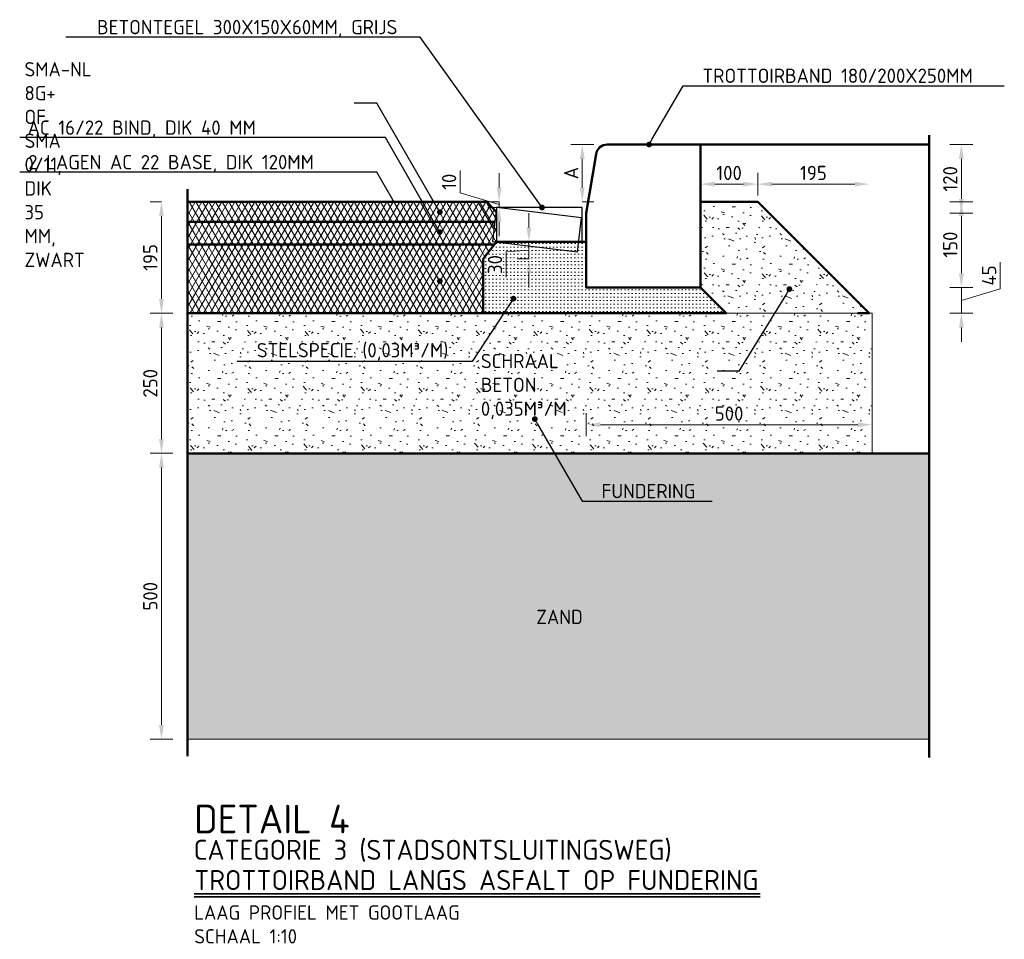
# Model space of a CAD drawing. Header units: metres. Extents: x 92403 to 95147, y 464428 to 465602.
# Tile 212 of 256: x 92582.11 to 92583.84, y 465106.33 to 465107.94. Entities that reach past the tile are written whole.
import ezdxf
from ezdxf import colors
from ezdxf.entities.mleader import LeaderData, LeaderLine
from ezdxf.math import Vec2, Vec3

# ---------------------------------------------------------------- set-up
doc = ezdxf.new("R2010")
doc.units = ezdxf.units.M
doc.linetypes.add('NLCS-HIDDEN', pattern=[4, 2, -2])
doc.linetypes.add('XX-PROJECTGRENS', pattern=[18, 12, -3, 0, -3])
doc.layers.get('0').update_dxf_attribs({"linetype": 'CONTINUOUS'})
doc.layers.get('Defpoints').update_dxf_attribs({"linetype": 'CONTINUOUS'})
for name, color, linetype, lineweight in [('N-WE-GW-GROND_ZAND-AD', 7, 'CONTINUOUS', 18), ('N-WE-GW-GROND_ZAND_CUNETZAND-AD-10', 7, 'CONTINUOUS', 18), ('N-WE-GW-GROND_ZAND_CUNETZAND-WERK-T25', 7, 'CONTINUOUS', 25), ('N-WE-KG-PROJECTGRENS-GD', 7, 'XX-PROJECTGRENS', 50), ('N-WE-VH-GOOT-GN', 170, 'NLCS-HIDDEN', 25), ('N-WE-VH-KANTOPSLUITING_TROTTOIRBAND_130 150-GD', 210, 'CONTINUOUS', 50), ('N-WE-VH-VERHARDING_ASFALT-AD', 252, 'CONTINUOUS', 18), ('N-WE-VH-VERHARDING_ASFALT-AD-10', 252, 'CONTINUOUS', 18), ('N-WE-VH-VERHARDING_ASFALT-GD', 252, 'CONTINUOUS', 50), ('N-WE-VH-VERHARDING_ASFALT-T25', 7, 'CONTINUOUS', 25), ('N-WE-VH-VERHARDING_BETON-AD-10', 252, 'CONTINUOUS', 18), ('N-WE-VH-VERHARDING_BETON_SCHRAAL-GD', 252, 'CONTINUOUS', 50), ('N-WE-VH-VERHARDING_BETON_SCHRAAL-T25', 7, 'CONTINUOUS', 25), ('N-WE-VH-VERHARDING_FUNDERING-AD', 252, 'CONTINUOUS', 18), ('N-WE-VH-VERHARDING_FUNDERING-AD-10', 252, 'CONTINUOUS', 18), ('N-WE-VH-VERHARDING_FUNDERING_ZANDCEMENTSTABILISATIE-GD', 252, 'CONTINUOUS', 50), ('N-WE-VH-VERHARDING_TEGEL-GD', 252, 'CONTINUOUS', 50), ('X-XX-AL-TEKENBLAD_TITELBLOK-T25', 7, 'CONTINUOUS', 25), ('X-XX-AL-TEKENBLAD_TITELBLOK-T35', 50, 'CONTINUOUS', 35), ('X-XX-AL-TEKENBLAD_TITELBLOK-T50', 130, 'CONTINUOUS', 50), ('X-XX-AL-VERWIJZING_DETAIL-M', 7, 'CONTINUOUS', 18)]:
    doc.layers.add(name, color=color, linetype=linetype, lineweight=lineweight)
doc.styles.add('NLCS-ISO-ANNOTATIVE-T25', font='NLCS-ISO.ttf', dxfattribs={"height": 2.5})
doc.styles.add('NLCS-ISO-M10-T25', font='NLCS-ISO.ttf', dxfattribs={"height": 0.025})
doc.styles.add('NLCS-ISO-M10-T35', font='NLCS-ISO.ttf', dxfattribs={"height": 0.035})
doc.styles.add('NLCS-ISO-M10-T50', font='NLCS-ISO.ttf', dxfattribs={"height": 0.05})
doc.dimstyles.new('NLCS-M10-T25-PIJL_L2_H1', dxfattribs={"dimscale": 0.01, "dimtxt": 2.5, "dimasz": 2.5, "dimexe": 2, "dimexo": 2, "dimgap": 0.7, "dimtad": 1, "dimzin": 0, "dimdsep": 46, "dimtxsty": 'NLCS-ISO-M10-T25', "dimcen": 2.5, "dimdle": 2, "dimclrd": 256, "dimclre": 256, "dimclrt": 7, "dimadec": 1, "dimazin": 0, "dimtfac": 1, "dimtdec": 3, "dimtofl": 0, "dimtmove": 1, "dimatfit": 0, "dimfxl": 2, "dimfxlon": 1, "dimtfillclr": 256, "dimtolj": 1, "dimtzin": 0, "dimlwd": -1, "dimlwe": -1, "dimarcsym": 0})
pattern_1 = [(0, (2985.47447, 6084.55283), (0, 0.1), [0, -0.1]), (0, (2985.47547, 6084.51783), (0, 0.1), [0, -0.1]), (0, (2985.47847, 6084.57183), (0, 0.1), [0, -0.1]), (338.1986, (2985.426468, 6084.540832), (0.3000000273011, -0.0999999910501), [0.0107703, -0.5277462]), (216.8699, (2985.436468, 6084.536832), (0.29999999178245, 0.2000000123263), [0.005, -0.495]), (130.6013, (2985.432468, 6084.533832), (0.5000000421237, -0.59999990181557), [0.0092195, -0.9127349]), (206.5651, (2985.39947, 6084.52183), (-0.099999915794, -0.1000001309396), [0.0022361, -0.2213707]), (326.3099, (2985.397468, 6084.520832), (0.1999999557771, -0.1000001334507), [0.0036056, -0.3569496]), (108.4349, (2985.40047, 6084.518832), (-0.0999998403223, 0.2000000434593), [0.0031623, -0.3130655]), (225, (2985.46347, 6084.51183), (-2e-17, -0.100000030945), [0.0042426, -0.1371787]), (0, (2985.46047, 6084.50883), (0.1, 0.1), [0.006, -0.094]), (135, (2985.46647, 6084.50883), (-0.100000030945, 9e-18), [0.0042426, -0.1371787]), (251.5651, (2985.45147, 6084.575832), (0.0999998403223, 0.2000000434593), [0.0031623, -0.3130655]), (0, (2985.45047, 6084.57283), (0.1, 0.1), [0.005, -0.095]), (143.1301, (2985.455468, 6084.572832), (-0.29999999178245, 0.2000000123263), [0.005, -0.495]), (213.6901, (2985.398468, 6084.576832), (0.1999999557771, 0.1000001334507), [0.0036056, -0.3569496]), (341.5651, (2985.39547, 6084.574832), (-0.2000000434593, 0.0999998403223), [0.0063246, -0.3099032]), (126.8699, (2985.401468, 6084.572832), (0.2000000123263, -0.29999999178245), [0.005, -0.495]), (0, (2985.42747, 6084.57283), (0, 0.1), [0, -0.1]), (0, (2985.40047, 6084.54683), (0, 0.1), [0, -0.1]), (0, (2985.42847, 6084.50983), (0, 0.1), [0, -0.1]), (0, (2985.45547, 6084.54083), (0, 0.1), [0, -0.1]), (0, (2985.42647, 6084.55783), (0, 0.1), [0, -0.1]), (0, (2985.40447, 6084.56083), (0, 0.1), [0, -0.1]), (0, (2985.41347, 6084.55483), (0, 0.1), [0, -0.1]), (0, (2985.40947, 6084.53083), (0, 0.1), [0, -0.1]), (0, (2985.38547, 6084.53483), (0, 0.1), [0, -0.1]), (0, (2985.38647, 6084.55783), (0, 0.1), [0, -0.1]), (0, (2985.38347, 6084.57983), (0, 0.1), [0, -0.1]), (0, (2985.41447, 6084.58383), (0, 0.1), [0, -0.1]), (0, (2985.43647, 6084.58783), (0, 0.1), [0, -0.1]), (0, (2985.47147, 6084.58383), (0, 0.1), [0, -0.1]), (0, (2985.44747, 6084.55283), (0, 0.1), [0, -0.1]), (0, (2985.43747, 6084.57083), (0, 0.1), [0, -0.1]), (0, (2985.44547, 6084.52283), (0, 0.1), [0, -0.1]), (0, (2985.41547, 6084.51783), (0, 0.1), [0, -0.1]), (0, (2985.44547, 6084.49583), (0, 0.1), [0, -0.1]), (0, (2985.41247, 6084.50183), (0, 0.1), [0, -0.1]), (0, (2985.38047, 6084.49883), (0, 0.1), [0, -0.1]), (0, (2985.39247, 6084.49383), (0, 0.1), [0, -0.1]), (0, (2985.39347, 6084.50783), (0, 0.1), [0, -0.1]), (0, (2985.46047, 6084.49183), (0, 0.1), [0, -0.1]), (0, (2985.47247, 6084.53283), (0, 0.1), [0, -0.1]), (0, (2985.46747, 6084.56283), (0, 0.1), [0, -0.1]), (0, (2985.42147, 6084.49083), (0, 0.1), [0, -0.1])]

# ---------------------------------------------------------------- blocks, each defined once
blk = doc.blocks.new('*D620')
at = {"layer": 'Defpoints', "color": 0, "transparency": 16777216}
for p in [(92582.4079, 465107.4231), (92582.3625, 465107.1781), (92582.4079, 465107.1781)]:
    blk.add_point(p, dxfattribs=at)
at = {"layer": 'X-XX-AL-VERWIJZING_DETAIL-M', "transparency": 16777216}
for p, q in [((92582.3825, 465107.4231), (92582.3425, 465107.4231)), ((92582.3625, 465107.3981), (92582.3625, 465107.2031)), ((92582.3825, 465107.1781), (92582.3425, 465107.1781))]:
    blk.add_line(p, q, dxfattribs=at)
for points in [[(92582.3583, 465107.3981), (92582.3666, 465107.3981), (92582.3625, 465107.4231)], [(92582.3583, 465107.2031), (92582.3666, 465107.2031), (92582.3625, 465107.1781)]]:
    blk.add_solid(points, dxfattribs=at)
at = {"layer": 'X-XX-AL-VERWIJZING_DETAIL-M', "color": 7, "transparency": 16777216, "insert": (92582.343, 465107.3006), "char_height": 0.025, "attachment_point": 5, "rotation": 90, "style": 'NLCS-ISO-M10-T25'}
blk.add_mtext('\\A1;250', dxfattribs=at)
blk = doc.blocks.new('*D621')
at = {"layer": 'Defpoints', "color": 0, "transparency": 16777216}
for p in [(92583.0052, 465107.5482), (92583.0052, 465107.5482), (92583.0052, 465107.5182)]:
    blk.add_point(p, dxfattribs=at)
at = {"layer": 'X-XX-AL-VERWIJZING_DETAIL-M', "transparency": 16777216}
for p, q in [((92583.0052, 465107.5732), (92583.0052, 465107.5982)), ((92583.0052, 465107.5482), (92582.9852, 465107.5482)), ((92583.0052, 465107.5182), (92583.0052, 465107.5482)), ((92583.0052, 465107.5332), (92582.9654, 465107.5303)), ((92582.9654, 465107.5303), (92582.9654, 465107.4863)), ((92583.0052, 465107.5182), (92582.9852, 465107.5182)), ((92583.0052, 465107.4932), (92583.0052, 465107.4682))]:
    blk.add_line(p, q, dxfattribs=at)
for points in [[(92583.0011, 465107.5732), (92583.0094, 465107.5732), (92583.0052, 465107.5482)], [(92583.0011, 465107.4932), (92583.0094, 465107.4932), (92583.0052, 465107.5182)]]:
    blk.add_solid(points, dxfattribs=at)
at = {"layer": 'X-XX-AL-VERWIJZING_DETAIL-M', "color": 7, "transparency": 16777216, "insert": (92582.9459, 465107.5083), "char_height": 0.025, "attachment_point": 5, "rotation": 90, "style": 'NLCS-ISO-M10-T25'}
blk.add_mtext('\\A1;30', dxfattribs=at)
blk = doc.blocks.new('*D622')
at = {"layer": 'Defpoints', "color": 0, "transparency": 16777216}
for p in [(92582.9532, 465107.6181), (92582.9532, 465107.6181), (92582.9532, 465107.6081)]:
    blk.add_point(p, dxfattribs=at)
at = {"layer": 'X-XX-AL-VERWIJZING_DETAIL-M', "transparency": 16777216}
for p, q in [((92582.8852, 465107.6335), (92582.8852, 465107.6725)), ((92582.9532, 465107.6431), (92582.9532, 465107.6681)), ((92582.9532, 465107.6131), (92582.8852, 465107.6335)), ((92582.9532, 465107.6181), (92582.9332, 465107.6181)), ((92582.9532, 465107.6081), (92582.9332, 465107.6081)), ((92582.9532, 465107.6081), (92582.9532, 465107.6181)), ((92582.9532, 465107.5831), (92582.9532, 465107.5581))]:
    blk.add_line(p, q, dxfattribs=at)
for points in [[(92582.949, 465107.6431), (92582.9573, 465107.6431), (92582.9532, 465107.6181)], [(92582.949, 465107.5831), (92582.9573, 465107.5831), (92582.9532, 465107.6081)]]:
    blk.add_solid(points, dxfattribs=at)
at = {"layer": 'X-XX-AL-VERWIJZING_DETAIL-M', "color": 7, "transparency": 16777216, "insert": (92582.8657, 465107.653), "char_height": 0.025, "attachment_point": 5, "rotation": 90, "style": 'NLCS-ISO-M10-T25'}
blk.add_mtext('\\A1;10', dxfattribs=at)
blk = doc.blocks.new('*D623')
at = {"layer": 'Defpoints', "color": 0, "transparency": 16777216}
for p in [(92583.0986, 465107.7181), (92583.1424, 465107.7181), (92583.0986, 465107.6181)]:
    blk.add_point(p, dxfattribs=at)
at = {"layer": 'X-XX-AL-VERWIJZING_DETAIL-M', "transparency": 16777216}
for p, q in [((92583.1186, 465107.7181), (92583.0786, 465107.7181)), ((92583.0986, 465107.6431), (92583.0986, 465107.6931)), ((92583.0986, 465107.6181), (92583.1186, 465107.6181))]:
    blk.add_line(p, q, dxfattribs=at)
for points in [[(92583.0944, 465107.6931), (92583.1027, 465107.6931), (92583.0986, 465107.7181)], [(92583.0944, 465107.6431), (92583.1027, 465107.6431), (92583.0986, 465107.6181)]]:
    blk.add_solid(points, dxfattribs=at)
at = {"layer": 'X-XX-AL-VERWIJZING_DETAIL-M', "color": 7, "transparency": 16777216, "insert": (92583.0791, 465107.6681), "char_height": 0.025, "attachment_point": 5, "rotation": 90, "style": 'NLCS-ISO-M10-T25'}
blk.add_mtext('\\A1;A', dxfattribs=at)
blk = doc.blocks.new('*D624')
at = {"layer": 'Defpoints', "color": 0, "transparency": 16777216}
for p in [(92582.3625, 465107.6181), (92582.3625, 465107.6181), (92582.3625, 465107.4231)]:
    blk.add_point(p, dxfattribs=at)
at = {"layer": 'X-XX-AL-VERWIJZING_DETAIL-M', "transparency": 16777216}
for p, q in [((92582.3625, 465107.6181), (92582.3425, 465107.6181)), ((92582.3625, 465107.4481), (92582.3625, 465107.5931)), ((92582.3625, 465107.4231), (92582.3425, 465107.4231))]:
    blk.add_line(p, q, dxfattribs=at)
for points in [[(92582.3583, 465107.5931), (92582.3666, 465107.5931), (92582.3625, 465107.6181)], [(92582.3583, 465107.4481), (92582.3666, 465107.4481), (92582.3625, 465107.4231)]]:
    blk.add_solid(points, dxfattribs=at)
at = {"layer": 'X-XX-AL-VERWIJZING_DETAIL-M', "color": 7, "transparency": 16777216, "insert": (92582.343, 465107.5206), "char_height": 0.025, "attachment_point": 5, "rotation": 90, "style": 'NLCS-ISO-M10-T25'}
blk.add_mtext('\\A1;195', dxfattribs=at)
blk = doc.blocks.new('*D625')
at = {"layer": 'Defpoints', "color": 0, "transparency": 16777216}
for p in [(92583.3054, 465107.4681), (92583.7617, 465107.4681), (92583.6054, 465107.4231)]:
    blk.add_point(p, dxfattribs=at)
at = {"layer": 'X-XX-AL-VERWIJZING_DETAIL-M', "transparency": 16777216}
for p, q in [((92583.7617, 465107.4931), (92583.7617, 465107.5181)), ((92583.8297, 465107.466), (92583.8297, 465107.5125)), ((92583.7417, 465107.4681), (92583.7817, 465107.4681)), ((92583.7617, 465107.4231), (92583.7617, 465107.4681)), ((92583.7617, 465107.4456), (92583.8297, 465107.466)), ((92583.7417, 465107.4231), (92583.7817, 465107.4231)), ((92583.7617, 465107.3981), (92583.7617, 465107.3731))]:
    blk.add_line(p, q, dxfattribs=at)
for points in [[(92583.7575, 465107.4931), (92583.7659, 465107.4931), (92583.7617, 465107.4681)], [(92583.7575, 465107.3981), (92583.7659, 465107.3981), (92583.7617, 465107.4231)]]:
    blk.add_solid(points, dxfattribs=at)
at = {"layer": 'X-XX-AL-VERWIJZING_DETAIL-M', "color": 7, "transparency": 16777216, "insert": (92583.8102, 465107.4892), "char_height": 0.025, "attachment_point": 5, "rotation": 90, "style": 'NLCS-ISO-M10-T25'}
blk.add_mtext('\\A1;45', dxfattribs=at)
blk = doc.blocks.new('*D626')
at = {"layer": 'Defpoints', "color": 0, "transparency": 16777216}
for p in [(92583.4054, 465107.6181), (92583.7617, 465107.6181), (92583.5554, 465107.4681)]:
    blk.add_point(p, dxfattribs=at)
at = {"layer": 'X-XX-AL-VERWIJZING_DETAIL-M', "transparency": 16777216}
for p, q in [((92583.7417, 465107.6181), (92583.7817, 465107.6181)), ((92583.7617, 465107.4931), (92583.7617, 465107.5931)), ((92583.7417, 465107.4681), (92583.7817, 465107.4681))]:
    blk.add_line(p, q, dxfattribs=at)
for points in [[(92583.7575, 465107.5931), (92583.7659, 465107.5931), (92583.7617, 465107.6181)], [(92583.7575, 465107.4931), (92583.7659, 465107.4931), (92583.7617, 465107.4681)]]:
    blk.add_solid(points, dxfattribs=at)
at = {"layer": 'X-XX-AL-VERWIJZING_DETAIL-M', "color": 7, "transparency": 16777216, "insert": (92583.7422, 465107.5431), "char_height": 0.025, "attachment_point": 5, "rotation": 90, "style": 'NLCS-ISO-M10-T25'}
blk.add_mtext('\\A1;150', dxfattribs=at)
blk = doc.blocks.new('*D627')
at = {"layer": 'Defpoints', "color": 0, "transparency": 16777216}
for p in [(92583.4054, 465107.7181), (92583.7617, 465107.7181), (92583.4054, 465107.5981)]:
    blk.add_point(p, dxfattribs=at)
at = {"layer": 'X-XX-AL-VERWIJZING_DETAIL-M', "transparency": 16777216}
for p, q in [((92583.7417, 465107.7181), (92583.7817, 465107.7181)), ((92583.7617, 465107.6231), (92583.7617, 465107.6931)), ((92583.7417, 465107.5981), (92583.7817, 465107.5981))]:
    blk.add_line(p, q, dxfattribs=at)
for points in [[(92583.7575, 465107.6931), (92583.7659, 465107.6931), (92583.7617, 465107.7181)], [(92583.7575, 465107.6231), (92583.7659, 465107.6231), (92583.7617, 465107.5981)]]:
    blk.add_solid(points, dxfattribs=at)
at = {"layer": 'X-XX-AL-VERWIJZING_DETAIL-M', "color": 7, "transparency": 16777216, "insert": (92583.7422, 465107.6581), "char_height": 0.025, "attachment_point": 5, "rotation": 90, "style": 'NLCS-ISO-M10-T25'}
blk.add_mtext('\\A1;120', dxfattribs=at)
blk = doc.blocks.new('*D628')
at = {"layer": 'Defpoints', "color": 0, "transparency": 16777216}
for p in [(92583.6004, 465107.6489), (92583.4054, 465107.5981), (92583.6004, 465107.4231)]:
    blk.add_point(p, dxfattribs=at)
at = {"layer": 'X-XX-AL-VERWIJZING_DETAIL-M', "transparency": 16777216}
for p, q in [((92583.4054, 465107.6289), (92583.4054, 465107.6689)), ((92583.4304, 465107.6489), (92583.5754, 465107.6489))]:
    blk.add_line(p, q, dxfattribs=at)
for points in [[(92583.4304, 465107.6531), (92583.4304, 465107.6448), (92583.4054, 465107.6489)], [(92583.5754, 465107.6531), (92583.5754, 465107.6448), (92583.6004, 465107.6489)]]:
    blk.add_solid(points, dxfattribs=at)
at = {"layer": 'X-XX-AL-VERWIJZING_DETAIL-M', "color": 7, "transparency": 16777216, "insert": (92583.5029, 465107.6684), "char_height": 0.025, "attachment_point": 5, "style": 'NLCS-ISO-M10-T25'}
blk.add_mtext('\\A1;195', dxfattribs=at)
blk = doc.blocks.new('*D629')
at = {"layer": 'Defpoints', "color": 0, "transparency": 16777216}
for p in [(92582.3625, 465107.1781), (92582.3625, 465106.6781), (92582.4079, 465106.6781)]:
    blk.add_point(p, dxfattribs=at)
at = {"layer": 'X-XX-AL-VERWIJZING_DETAIL-M', "transparency": 16777216}
for p, q in [((92582.3625, 465107.1781), (92582.3425, 465107.1781)), ((92582.3625, 465107.1531), (92582.3625, 465106.7031)), ((92582.3825, 465106.6781), (92582.3425, 465106.6781))]:
    blk.add_line(p, q, dxfattribs=at)
for points in [[(92582.3583, 465107.1531), (92582.3666, 465107.1531), (92582.3625, 465107.1781)], [(92582.3583, 465106.7031), (92582.3666, 465106.7031), (92582.3625, 465106.6781)]]:
    blk.add_solid(points, dxfattribs=at)
at = {"layer": 'X-XX-AL-VERWIJZING_DETAIL-M', "color": 7, "transparency": 16777216, "insert": (92582.343, 465106.9281), "char_height": 0.025, "attachment_point": 5, "rotation": 90, "style": 'NLCS-ISO-M10-T25'}
blk.add_mtext('\\A1;500', dxfattribs=at)
blk = doc.blocks.new('*D630')
at = {"layer": 'Defpoints', "color": 0, "transparency": 16777216}
for p in [(92583.4054, 465107.6489), (92583.3054, 465107.6181), (92583.4054, 465107.5981)]:
    blk.add_point(p, dxfattribs=at)
at = {"layer": 'X-XX-AL-VERWIJZING_DETAIL-M', "transparency": 16777216}
for p, q in [((92583.4054, 465107.6289), (92583.4054, 465107.6689)), ((92583.3304, 465107.6489), (92583.3804, 465107.6489))]:
    blk.add_line(p, q, dxfattribs=at)
for points in [[(92583.3304, 465107.6531), (92583.3304, 465107.6448), (92583.3054, 465107.6489)], [(92583.3804, 465107.6531), (92583.3804, 465107.6448), (92583.4054, 465107.6489)]]:
    blk.add_solid(points, dxfattribs=at)
at = {"layer": 'X-XX-AL-VERWIJZING_DETAIL-M', "color": 7, "transparency": 16777216, "insert": (92583.3554, 465107.6684), "char_height": 0.025, "attachment_point": 5, "style": 'NLCS-ISO-M10-T25'}
blk.add_mtext('\\A1;100', dxfattribs=at)
blk = doc.blocks.new('_Dot')
at = {"color": 0, "linetype": 'ByBlock', "lineweight": -2}
blk.add_line((-0.5, 0), (-1, 0), dxfattribs=at)
at = {"color": 0, "linetype": 'ByBlock', "const_width": 0.5}
blk.add_lwpolyline([(-0.25, 0, 1), (0.25, 0, 1)], format="xyb", close=True, dxfattribs=at)
blk = doc.blocks.new('*D681')
at = {"layer": 'Defpoints', "color": 0, "transparency": 16777216}
for p in [(92583.1054, 465107.3227), (92583.6054, 465107.2281), (92583.6054, 465106.9664)]:
    blk.add_point(p, dxfattribs=at)
at = {"layer": 'X-XX-AL-VERWIJZING_DETAIL-M', "transparency": 16777216}
for p, q in [((92583.1054, 465107.2481), (92583.1054, 465107.2081)), ((92583.6054, 465107.2081), (92583.6054, 465107.2481)), ((92583.1304, 465107.2281), (92583.5804, 465107.2281))]:
    blk.add_line(p, q, dxfattribs=at)
for points in [[(92583.1304, 465107.2323), (92583.1304, 465107.224), (92583.1054, 465107.2281)], [(92583.5804, 465107.2323), (92583.5804, 465107.224), (92583.6054, 465107.2281)]]:
    blk.add_solid(points, dxfattribs=at)
at = {"layer": 'X-XX-AL-VERWIJZING_DETAIL-M', "color": 7, "transparency": 16777216, "insert": (92583.3554, 465107.2476), "char_height": 0.025, "attachment_point": 5, "style": 'NLCS-ISO-M10-T25'}
blk.add_mtext('\\A1;500', dxfattribs=at)

msp = doc.modelspace()

# ---------------------------------------------------------------- hatches: boundary and pattern name
at = {"layer": 'N-WE-GW-GROND_ZAND_CUNETZAND-AD-10'}
h = msp.add_hatch(dxfattribs=at)
h.set_pattern_fill('AGW-GROND_ZAND_CUNETZAND', color=256, scale=0.01, pattern_type=2)
h.set_pattern_definition([(0, (2985.3794685, 6084.488832), (0.00625, 0.00625), [0, -0.0125])])
h.paths.add_polyline_path([(92582.407854, 465107.178074), (92582.407854, 465106.678074), (92583.705448, 465106.678074), (92583.705448, 465107.178074), (92582.725594, 465107.178074)])
at = {"layer": 'N-WE-VH-VERHARDING_ASFALT-AD'}
h = msp.add_hatch(dxfattribs=at)
h.set_pattern_fill('AVH-ASFALT', color=256, pattern_type=2)
h.set_pattern_definition([(60, (2923.5413, 6346.2085), (-0.8660254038, 0.5), []), (120, (2923.5413, 6346.2085), (-0.8660254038, -0.5), [])])
h.paths.add_polyline_path([(92582.407854, 465107.543074), (92582.407854, 465107.423074), (92582.925392, 465107.423074), (92582.925411, 465107.518074), (92582.944717, 465107.543074)])
h.paths.add_polyline_path([(92582.944717, 465107.543074), (92582.948313, 465107.547731), (92582.942484, 465107.548446), (92582.946724, 465107.582974), (92582.407854, 465107.583074), (92582.407854, 465107.543074)])
h.paths.add_polyline_path([(92582.946724, 465107.582974), (92582.948578, 465107.598074), (92582.949528, 465107.599024), (92582.931644, 465107.618074), (92582.407854, 465107.618074), (92582.407854, 465107.583074)])
at = {"layer": 'N-WE-VH-VERHARDING_ASFALT-AD-10'}
h = msp.add_hatch(dxfattribs=at)
h.set_pattern_fill('AVH-ASFALT', color=256, scale=0.01, pattern_type=2)
h.set_pattern_definition([(60, (2985.379468, 6084.488832), (-0.00866025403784, 0.005), []), (120, (2985.379468, 6084.488832), (-0.00866025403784, -0.005), [])])
h.paths.add_polyline_path([(92582.944717, 465107.543074), (92582.407854, 465107.543074), (92582.407854, 465107.423074), (92582.925392, 465107.423074), (92582.925411, 465107.518074)])
h.paths.add_polyline_path([(92582.948578, 465107.582974), (92582.407854, 465107.583074), (92582.407854, 465107.543074), (92582.944717, 465107.543074), (92582.948313, 465107.547731), (92582.948578, 465107.548446)])
h.paths.add_polyline_path([(92582.948578, 465107.598074), (92582.949528, 465107.599024), (92582.931644, 465107.618074), (92582.407854, 465107.618074), (92582.407854, 465107.583074), (92582.948578, 465107.582974)])
at = {"layer": 'N-WE-VH-VERHARDING_BETON-AD-10'}
h = msp.add_hatch(dxfattribs=at)
h.set_pattern_fill('AVH-BETON_SCHRAAL', color=256, scale=0.01, pattern_type=2)
h.set_pattern_definition(pattern_1)
h.paths.add_polyline_path([(92583.600411, 465107.423074), (92583.405411, 465107.618074), (92583.305411, 465107.618074), (92583.305411, 465107.468074), (92583.350411, 465107.423074)])
at = {"layer": 'N-WE-VH-VERHARDING_FUNDERING-AD-10'}
h = msp.add_hatch(dxfattribs=at)
h.set_pattern_fill('AVH-FUNDERING_ZANDCEMENTSTAB', color=256, scale=0.01, pattern_type=2)
h.set_pattern_definition([(0, (2985.3794685, 6084.488832), (0.03125, 0.00625), [0, -0.00625])])
h.paths.add_polyline_path([(92582.948455, 465107.54773), (92582.925553, 465107.518073), (92582.925411, 465107.423074), (92583.105411, 465107.423074), (92583.350411, 465107.423074), (92583.305411, 465107.468074), (92583.105553, 465107.468074), (92583.105553, 465107.548073), (92583.093707, 465107.548073), (92583.091508, 465107.530165)])
h.paths.add_polyline_path([(92583.093707, 465107.548073), (92582.94872, 465107.548073), (92582.948455, 465107.54773), (92583.091508, 465107.530165)], flags=17)
h = msp.add_hatch(dxfattribs=at)
h.set_pattern_fill('AVH-FUNDERING_GRANULAAT', color=256, scale=0.01, pattern_type=2)
h.set_pattern_definition(pattern_1)
h.paths.add_polyline_path([(92583.605448, 465107.178074), (92583.605448, 465107.423074), (92582.925392, 465107.423074), (92582.407854, 465107.423074), (92582.407854, 465107.178074), (92582.725594, 465107.178074)])

# ---------------------------------------------------------------- linework, layer by layer
at = {"layer": 'N-WE-GW-GROND_ZAND-AD'}
msp.add_lwpolyline([(92582.407854, 465106.678074), (92582.407854, 465106.678074), (92583.705448, 465106.678074)], dxfattribs=at)
at = {"layer": 'N-WE-KG-PROJECTGRENS-GD'}
for p, q in [((92583.705448, 465106.646307), (92583.705448, 465107.734536)), ((92582.407854, 465107.640317), (92582.407854, 465106.648692))]:
    msp.add_line(p, q, dxfattribs=at)
at = {"layer": 'N-WE-VH-GOOT-GN', "flags": 128}
msp.add_lwpolyline([(92582.947364, 465107.598148), (92582.941295, 465107.548517), (92583.090186, 465107.53031), (92583.096255, 465107.579941), (92583.097469, 465107.589867), (92582.948578, 465107.608074)], close=True, dxfattribs=at)
at = {"layer": 'N-WE-VH-GOOT-GN', "linetype": 'Continuous', "flags": 128}
msp.add_lwpolyline([(92582.948575, 465107.598074), (92582.948562, 465107.548074), (92583.098562, 465107.548035), (92583.098575, 465107.598035), (92583.098578, 465107.608035), (92582.948578, 465107.608074)], close=True, dxfattribs=at)
at = {"layer": 'N-WE-VH-KANTOPSLUITING_TROTTOIRBAND_130 150-GD', "flags": 128}
msp.add_lwpolyline([(92583.122626, 465107.701362), (92583.105411, 465107.598074), (92583.105411, 465107.468074), (92583.305411, 465107.468074), (92583.305411, 465107.718074), (92583.142353, 465107.718074, 0.36662936)], format="xyb", close=True, dxfattribs=at)
at = {"layer": 'N-WE-VH-VERHARDING_ASFALT-GD'}
msp.add_line((92582.948578, 465107.600036), (92582.931644, 465107.618074), dxfattribs=at)
for points in [[(92582.407854, 465107.618074), (92582.931644, 465107.618074)], [(92582.407854, 465107.583074), (92582.946724, 465107.582974)], [(92582.407854, 465107.543074), (92582.944717, 465107.543074)], [(92582.407854, 465107.423074), (92582.925411, 465107.423074)]]:
    msp.add_lwpolyline(points, dxfattribs=at)
at = {"layer": 'N-WE-VH-VERHARDING_BETON_SCHRAAL-GD'}
for points in [[(92583.305411, 465107.618074), (92583.405411, 465107.618074), (92583.600411, 465107.423074), (92583.600411, 465107.423074), (92583.580392, 465107.423074), (92583.580392, 465107.423074)], [(92582.925392, 465107.423074), (92582.925392, 465107.423074), (92582.925411, 465107.518074)], [(92582.407854, 465107.178074), (92582.725594, 465107.178074), (92583.705448, 465107.178074)]]:
    msp.add_lwpolyline(points, dxfattribs=at)
at = {"layer": 'N-WE-VH-VERHARDING_FUNDERING-AD', "flags": 128}
for points in [[(92583.350411, 465107.423074), (92583.605436, 465107.423074)], [(92583.605448, 465107.423074), (92583.605448, 465107.178074)], [(92582.725594, 465107.178074), (92583.605387, 465107.178074)]]:
    msp.add_lwpolyline(points, dxfattribs=at)
at = {"layer": 'N-WE-VH-VERHARDING_FUNDERING-AD-10', "flags": 128}
msp.add_lwpolyline([(92583.305411, 465107.468074), (92583.350411, 465107.423074)], dxfattribs=at)
at = {"layer": 'N-WE-VH-VERHARDING_FUNDERING_ZANDCEMENTSTABILISATIE-GD', "flags": 128}
msp.add_lwpolyline([(92582.925411, 465107.518074), (92582.948578, 465107.548074), (92583.105411, 465107.548074), (92583.105411, 465107.468074), (92583.305411, 465107.468074), (92583.350411, 465107.423074), (92583.105411, 465107.423074), (92582.925411, 465107.423074), (92582.925411, 465107.518074)], dxfattribs=at)
at = {"layer": 'N-WE-VH-VERHARDING_TEGEL-GD', "flags": 128}
msp.add_lwpolyline([(92583.305411, 465107.718074), (92583.705448, 465107.718074)], dxfattribs=at)
at = {"layer": 'X-XX-AL-TEKENBLAD_TITELBLOK-T35'}
for p, q in [((92582.419835, 465106.407492), (92583.409699, 465106.407492)), ((92582.419835, 465106.402492), (92583.409699, 465106.402492))]:
    msp.add_line(p, q, dxfattribs=at)

# ---------------------------------------------------------------- texts
at = {"layer": 'N-WE-GW-GROND_ZAND_CUNETZAND-WERK-T25', "insert": (92583.018016, 465106.879413), "char_height": 0.025, "attachment_point": 7, "style": 'NLCS-ISO-ANNOTATIVE-T25'}
msp.add_mtext('ZAND', dxfattribs=at)
at = {"layer": 'X-XX-AL-TEKENBLAD_TITELBLOK-T25', "insert": (92582.419835, 465106.32084), "char_height": 0.025, "attachment_point": 7, "style": 'NLCS-ISO-M10-T25'}
msp.add_mtext('LAAG PROFIEL MET GOOTLAAG\\PSCHAAL 1:10', dxfattribs=at)
at = {"layer": 'X-XX-AL-TEKENBLAD_TITELBLOK-T35', "char_height": 0.035, "width": 1.298086, "attachment_point": 7, "style": 'NLCS-ISO-M10-T35'}
for s, insert in [('CATEGORIE 3 (STADSONTSLUITINGSWEG)', (92582.418967, 465106.463725)), ('TROTTOIRBAND LANGS ASFALT OP FUNDERING', (92582.419835, 465106.414266))]:
    msp.add_mtext(s, dxfattribs=dict(at, insert=insert))
at = {"layer": 'X-XX-AL-TEKENBLAD_TITELBLOK-T50', "insert": (92582.419835, 465106.513435), "char_height": 0.05, "width": 1.298086, "attachment_point": 7, "style": 'NLCS-ISO-M10-T50'}
msp.add_mtext('DETAIL 4', dxfattribs=at)

# ---------------------------------------------------------------- dimensions: what is measured, and where the dimension line sits
at = {"layer": 'X-XX-AL-VERWIJZING_DETAIL-M'}
for base, p1, p2, text, picture, middle in [((92583.098578, 465107.718074), (92583.098578, 465107.618074), (92583.142353, 465107.718074), 'A', '*D623', (92583.079078, 465107.668074)), ((92582.362469, 465107.178074), (92582.407854, 465107.423074), (92582.407854, 465107.178074), '250', '*D620', (92582.342969, 465107.300574))]:
    dim = msp.add_linear_dim(base=base, p1=p1, p2=p2, angle=90, text=text, dimstyle='NLCS-M10-T25-PIJL_L2_H1', override={"dimdec": 0, "dimlfac": 1000}, dxfattribs=at)
    dim.commit()
    dim.dimension.update_dxf_attribs({"geometry": picture, "text_midpoint": middle})
for base, p1, p2, picture, middle in [((92583.761701, 465107.718074), (92583.405411, 465107.598074), (92583.405411, 465107.718074), '*D627', (92583.742201, 465107.658074)), ((92582.953171, 465107.618074), (92582.953171, 465107.608074), (92582.953171, 465107.618074), '*D622', (92582.865671, 465107.640474)), ((92582.362469, 465107.618074), (92582.362469, 465107.423074), (92582.362469, 465107.618074), '*D624', (92582.342969, 465107.520574)), ((92583.761701, 465107.618074), (92583.555395, 465107.468074), (92583.405411, 465107.618074), '*D626', (92583.742201, 465107.543074)), ((92583.761701, 465107.468074), (92583.605448, 465107.423074), (92583.305411, 465107.468074), '*D625', (92583.810201, 465107.472974)), ((92582.362469, 465106.678074), (92582.362469, 465107.178074), (92582.407854, 465106.678074), '*D629', (92582.342969, 465106.928074))]:
    dim = msp.add_linear_dim(base=base, p1=p1, p2=p2, angle=90, dimstyle='NLCS-M10-T25-PIJL_L2_H1', override={"dimdec": 0, "dimlfac": 1000}, dxfattribs=at)
    dim.commit()
    dim.dimension.update_dxf_attribs({"geometry": picture, "text_midpoint": middle})
for base, p1, p2, override, picture, middle in [((92583.405411, 465107.648941), (92583.305411, 465107.618074), (92583.405411, 465107.598074), {"dimdec": 0, "dimlfac": 1000, "dimse1": 1}, '*D630', (92583.355411, 465107.668441)), ((92583.600411, 465107.648941), (92583.405411, 465107.598074), (92583.600411, 465107.423074), {"dimdec": 0, "dimlfac": 1000, "dimse2": 1}, '*D628', (92583.502911, 465107.668441)), ((92583.605367, 465107.228122), (92583.105411, 465107.322707), (92583.605367, 465106.966373), {"dimdec": 0, "dimlfac": 1000}, '*D681', (92583.355389, 465107.247622))]:
    dim = msp.add_linear_dim(base=base, p1=p1, p2=p2, dimstyle='NLCS-M10-T25-PIJL_L2_H1', override=override, dxfattribs=at)
    dim.commit()
    dim.dimension.update_dxf_attribs({"geometry": picture, "text_midpoint": middle})
dim = msp.add_linear_dim(base=(92583.005247, 465107.548239), p1=(92583.005247, 465107.518239), p2=(92583.005247, 465107.548239), angle=90, dimstyle='NLCS-M10-T25-PIJL_L2_H1', override={"dimdec": 0, "dimlfac": 1000}, dxfattribs=at)
dim.commit()
dim.dimension.update_dxf_attribs({"geometry": '*D621', "text_midpoint": (92582.965437, 465107.523251), "dimtype": 160})

# ---------------------------------------------------------------- leaders
at = {"layer": 'N-WE-VH-VERHARDING_ASFALT-T25', "linetype": 'ByBlock'}
ml = msp.add_multileader_mtext('Standard', dxfattribs=at)
ml.set_content('BETONTEGEL 300X150X60MM, GRIJS', color=7, style='NLCS-ISO-M10-T25')
ml.set_leader_properties(color=256, lineweight=-1)
ml.set_arrow_properties(name='DOT')
ml.build(insert=Vec2(0, 0))
ml.multileader.update_dxf_attribs({"text_left_attachment_type": 5, "text_right_attachment_type": 5, "dogleg_length": 2.5, "arrow_head_size": 0.01, "scale": 0.01})
ctx = ml.context
ctx.base_point, ctx.scale, ctx.char_height, ctx.arrow_head_size, ctx.landing_gap_size, ctx.plane_origin = Vec3(92582.240821, 465107.90601), 0.01, 0.025, 0.01, 0.009, Vec3(92583.02814, 465107.608074)
ctx.left_attachment, ctx.right_attachment = 5, 5
notes = []
notes.append((ctx, [(0, (1, 1, 0), (92582.815071, 465107.90601), (-1, 0), 0.025, [(0, [(92583.02814, 465107.608074)], 0, [])])]))
ctx.mtext.insert, ctx.mtext.flow_direction = Vec3(92582.249821, 465107.93601), 5
ml = msp.add_multileader_mtext('Standard', dxfattribs=at)
ml.set_content('\\A1;SMA-NL 8G+ OF SMA 0/11, DIK 35 MM, ZWART', color=7, style='NLCS-ISO-M10-T25')
ml.set_leader_properties(color=256, lineweight=-1)
ml.set_arrow_properties(name='DOT')
ml.build(insert=Vec2(0, 0))
ml.multileader.update_dxf_attribs({"text_left_attachment_type": 5, "text_right_attachment_type": 5, "dogleg_length": 0.025, "arrow_head_size": 0.01, "scale": 0.01})
ctx = ml.context
ctx.base_point, ctx.scale, ctx.char_height, ctx.arrow_head_size, ctx.landing_gap_size, ctx.plane_origin = Vec3(92582.113896, 465107.790588), 0.01, 0.025, 0.01, 0.009, Vec3(92582.849469, 465107.599937)
ctx.left_attachment, ctx.right_attachment = 5, 5
notes.append((ctx, [(0, (1, 1, 0), (92582.739396, 465107.790588), (-1, 0), 0.025, [(0, [(92582.849469, 465107.599937)], 0, [])])]))
ctx.mtext.insert, ctx.mtext.width, ctx.mtext.flow_direction = Vec3(92582.122896, 465107.862255), 0.58795303, 5
ml = msp.add_multileader_mtext('Standard', dxfattribs=at)
ml.set_content('TROTTOIRBAND 180/200X250MM', color=7, style='NLCS-ISO-M10-T25')
ml.set_leader_properties(color=256, lineweight=-1)
ml.set_arrow_properties(name='DOT')
ml.build(insert=Vec2(0, 0))
ml.multileader.update_dxf_attribs({"text_left_attachment_type": 5, "text_right_attachment_type": 5, "dogleg_length": 2.5, "arrow_head_size": 0.01, "scale": 0.01})
ctx = ml.context
ctx.base_point, ctx.scale, ctx.char_height, ctx.arrow_head_size, ctx.landing_gap_size, ctx.plane_origin = Vec3(92583.299789, 465107.82092), 0.01, 0.025, 0.01, 0.009, Vec3(92583.215411, 465107.718074)
ctx.left_attachment, ctx.right_attachment = 5, 5
notes.append((ctx, [(0, (1, 1, 0), (92583.274789, 465107.82092), (1, 0), 0.025, [(0, [(92583.215411, 465107.718074)], 0, [])])]))
ctx.mtext.insert, ctx.mtext.flow_direction = Vec3(92583.308789, 465107.85092), 5
ml = msp.add_multileader_mtext('Standard', dxfattribs=at)
ml.set_content('\\A1;AC 16/22 BIND, DIK 40 MM', color=7, style='NLCS-ISO-M10-T25')
ml.set_leader_properties(color=256, lineweight=-1)
ml.set_arrow_properties(name='DOT')
ml.build(insert=Vec2(0, 0))
ml.multileader.update_dxf_attribs({"text_left_attachment_type": 5, "text_right_attachment_type": 5, "dogleg_length": 0.025, "arrow_head_size": 0.01, "scale": 0.01})
ctx = ml.context
ctx.base_point, ctx.scale, ctx.char_height, ctx.arrow_head_size, ctx.landing_gap_size, ctx.plane_origin = Vec3(92582.119382, 465107.730229), 0.01, 0.025, 0.01, 0.009, Vec3(92582.849469, 465107.56509)
ctx.left_attachment, ctx.right_attachment = 5, 5
notes.append((ctx, [(0, (1, 1, 0), (92582.754126, 465107.730229), (-1, 0), 0.217993, [(0, [(92582.849469, 465107.56509)], 0, [])])]))
ctx.mtext.insert, ctx.mtext.flow_direction = Vec3(92582.128382, 465107.760229), 5
ml = msp.add_multileader_mtext('Standard', dxfattribs=at)
ml.set_content('2 LAGEN AC 22 BASE, DIK 120MM', color=7, style='NLCS-ISO-M10-T25')
ml.set_leader_properties(color=256, lineweight=-1)
ml.set_arrow_properties(name='DOT')
ml.build(insert=Vec2(0, 0))
ml.multileader.update_dxf_attribs({"text_left_attachment_type": 5, "text_right_attachment_type": 5, "dogleg_length": 0.025, "arrow_head_size": 0.01, "scale": 0.01})
ctx = ml.context
ctx.base_point, ctx.scale, ctx.char_height, ctx.arrow_head_size, ctx.landing_gap_size, ctx.plane_origin = Vec3(92582.120366, 465107.66987), 0.01, 0.025, 0.01, 0.009, Vec3(92582.849469, 465107.479219)
ctx.left_attachment, ctx.right_attachment = 5, 5
notes.append((ctx, [(0, (1, 1, 0), (92582.739396, 465107.66987), (-1, 0), 0.09728, [(0, [(92582.849469, 465107.479219)], 0, [])])]))
ctx.mtext.insert, ctx.mtext.flow_direction = Vec3(92582.129366, 465107.69987), 5
ml = msp.add_multileader_mtext('Standard', dxfattribs=at)
ml.set_content('\\A1;SCHRAAL BETON 0,035M³/M', color=7, style='NLCS-ISO-M10-T25')
ml.set_leader_properties(color=256, lineweight=-1)
ml.set_arrow_properties(name='DOT')
ml.build(insert=Vec2(0, 0))
ml.multileader.update_dxf_attribs({"text_left_attachment_type": 5, "text_right_attachment_type": 5, "dogleg_length": 2.5, "arrow_head_size": 0.01, "scale": 0.01})
ctx = ml.context
ctx.base_point, ctx.scale, ctx.char_height, ctx.arrow_head_size, ctx.landing_gap_size, ctx.plane_origin = Vec3(92582.912176, 465107.321986), 0.01, 0.025, 0.01, 0.009, Vec3(92582.821858, 465107.465431)
ctx.left_attachment, ctx.right_attachment = 5, 5
notes.append((ctx, [(1, (1, 1, 0), (92583.372676, 465107.321986), (-1, 0), 0.025, [(0, [(92583.460866, 465107.465409)], 0, [])])]))
ctx.mtext.insert, ctx.mtext.width, ctx.mtext.flow_direction = Vec3(92582.921176, 465107.351986), 0.42315473, 5
ml = msp.add_multileader_mtext('Standard', dxfattribs=at)
ml.set_content('\\A1;FUNDERING', color=7, style='NLCS-ISO-M10-T25')
ml.set_leader_properties(color=256, lineweight=-1)
ml.set_arrow_properties(name='DOT')
ml.build(insert=Vec2(0, 0))
ml.multileader.update_dxf_attribs({"text_left_attachment_type": 5, "text_right_attachment_type": 5, "dogleg_length": 2.5, "arrow_head_size": 0.01, "scale": 0.01})
ctx = ml.context
ctx.base_point, ctx.scale, ctx.char_height, ctx.arrow_head_size, ctx.landing_gap_size, ctx.plane_origin = Vec3(92583.123354, 465107.094548), 0.01, 0.025, 0.01, 0.009, Vec3(92583.015536, 465107.237992)
ctx.left_attachment, ctx.right_attachment = 5, 5
notes.append((ctx, [(0, (1, 1, 0), (92583.098354, 465107.094548), (1, 0), 0.025, [(0, [(92583.015536, 465107.237992)], 0, [])])]))
ctx.mtext.insert, ctx.mtext.flow_direction = Vec3(92583.132354, 465107.124548), 5
at = {"layer": 'N-WE-VH-VERHARDING_BETON_SCHRAAL-T25', "linetype": 'ByBlock'}
ml = msp.add_multileader_mtext('Standard', dxfattribs=at)
ml.set_content('\\A1;STELSPECIE (0,03M³/M)', color=7, style='NLCS-ISO-M10-T25')
ml.set_leader_properties(color=256, lineweight=-1)
ml.set_arrow_properties(name='DOT')
ml.build(insert=Vec2(0, 0))
ml.multileader.update_dxf_attribs({"text_left_attachment_type": 5, "text_right_attachment_type": 5, "dogleg_length": 0.025, "arrow_head_size": 0.01, "scale": 0.01})
ctx = ml.context
ctx.base_point, ctx.scale, ctx.char_height, ctx.arrow_head_size, ctx.landing_gap_size, ctx.plane_origin = Vec3(92582.520214, 465107.338468), 0.01, 0.025, 0.01, 0.009, Vec3(92583.015347, 465107.533074)
ctx.left_attachment, ctx.right_attachment = 5, 5
notes.append((ctx, [(1, (1, 1, 0), (92582.905714, 465107.338468), (-1, 0), 0.025, [(0, [(92582.978189, 465107.448598)], 0, [])])]))
ctx.mtext.insert, ctx.mtext.flow_direction = Vec3(92582.529214, 465107.370968), 5
for ctx, leaders in notes:
    for number, flags, end, landing, length, lines in leaders:
        leader = LeaderData()
        leader.index, (leader.has_last_leader_line, leader.has_dogleg_vector, leader.attachment_direction) = number, flags
        leader.last_leader_point, leader.dogleg_vector, leader.dogleg_length = Vec3(end), Vec3(landing), length
        for number, points, colour, breaks in lines:
            line = LeaderLine()
            line.index, line.vertices, line.color, line.breaks = number, Vec3.list(points), colors.encode_raw_color(colour), breaks
            leader.lines.append(line)
        ctx.leaders.append(leader)

doc.saveas('drawing.dxf')
